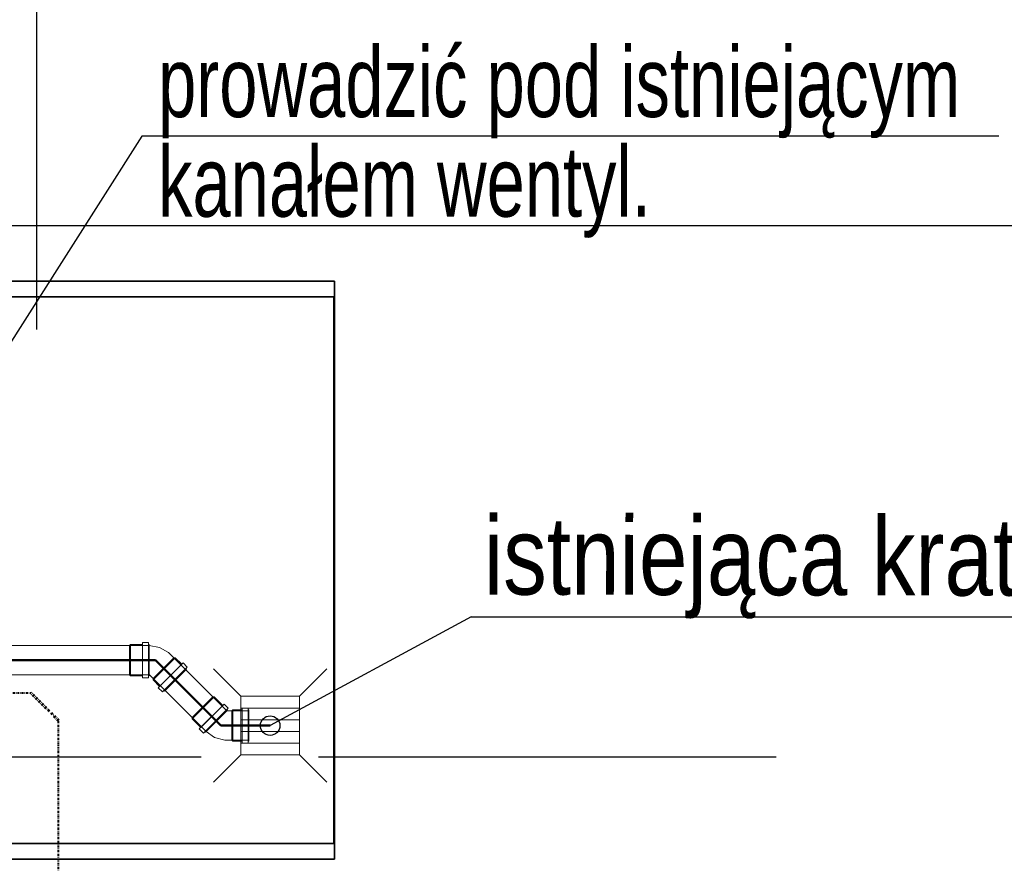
# Model space of a CAD drawing. Header units: millimetres. Extents: x -53858 to 733, y -20463 to 1307.
# Tile 11 of 256: x -49407 to -49154, y -18571 to -18355. Entities that reach past the tile are written whole.
import ezdxf

# ---------------------------------------------------------------- set-up
doc = ezdxf.new("R2010")
doc.units = ezdxf.units.MM
for name, pattern in [('CONTINOUS', [0]), ('DASHDOT', [1, 0.5, -0.25, 0, -0.25]), ('XREF_2024_11_27_RZUT_BASEN_CAD$0$ACAD_ISO02W100', [15, 12, -3]), ('Środek', [29.999999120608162, 12.00000007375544, -5.999999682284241, 5.999999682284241, -5.999999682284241])]:
    doc.linetypes.add(name, pattern=pattern)
for name, color, linetype in [('_HVAC_opis', 2, 'Continuous'), ('IS_PODKLAD', 252, 'Continuous'), ('XREF_2024_11_27_RZUT_BASEN_CAD$0$_ściany', 8, 'Continuous')]:
    doc.layers.add(name, color=color, linetype=linetype)
for name, color, linetype, lineweight in [('_HVAC_urzadzenia', 251, 'Continuous', 35), ('is_k_istniejąca rura kanalizacyjna', 80, 'Continuous', 50), ('is_k_kratki_aran', 212, 'Continuous', 15), ('is_k_piony_aran', 80, 'Continuous', 30), ('is_k_podstropowa_opis_aran', 116, 'CONTINOUS', 30), ('is_k_przewod_ciś_aranz', 234, 'DASHDOT', 40), ('is_k_przewod_ciś_opis_aranz', 246, 'Continuous', 30)]:
    doc.layers.add(name, color=color, linetype=linetype, lineweight=lineweight)
for name, color, linetype, lineweight, true_color in [('Fittings-2', 3, 'Continuous', 18, 0x00ff00), ('Oś-10', 3, 'Środek', 18, 0x00ff00), ('pipesocket-1', 3, 'Continuous', 18, 0x00ff00)]:
    doc.layers.add(name, color=color, linetype=linetype, lineweight=lineweight, true_color=true_color)
doc.styles.add('styl_FI', font='arial.ttf', dxfattribs={"width": 0.9, "height": 16})

# ---------------------------------------------------------------- blocks, each defined once
blk = doc.blocks.new('XREF_2024_11_27_RZUT_BASEN_CAD')
at = {"layer": 'XREF_2024_11_27_RZUT_BASEN_CAD$0$_ściany'}
blk.add_line((-49842.44360111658, -18407.92957778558), (-48939.9489098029, -18407.92957778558), dxfattribs=at)
at = {"layer": 'XREF_2024_11_27_RZUT_BASEN_CAD$0$_ściany', "linetype": 'XREF_2024_11_27_RZUT_BASEN_CAD$0$ACAD_ISO02W100', "ltscale": 10}
blk.add_line((-53680.08059668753, -18543.92957778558), (-49212.83624911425, -18543.92957778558), dxfattribs=at)
blk = doc.blocks.new('3')
for p, q in [((-14.5, 14.5), (-7.5, 7.5)), ((14.5, 14.5), (7.5, 7.5)), ((-7.5, 7.5), (7.5, 7.5)), ((-7.5, -7.5), (-7.5, 7.5)), ((-4.5, 7.5), (-4.5, -7.5)), ((-1.5, 7.5), (-1.5, -7.5)), ((1.5, 7.5), (1.5, -7.5)), ((4.5, 7.5), (4.5, -7.5)), ((7.5, 7.5), (7.5, -7.5)), ((-7.5, -7.5), (-14.5, -14.5)), ((7.5, -7.5), (-7.5, -7.5)), ((7.5, -7.5), (14.5, -14.5))]:
    blk.add_line(p, q)
blk = doc.blocks.new('PIF_UN_S_W PVC-HT Bend GY_Wavin - socket_end-15712135-Etap 2 Kondygnacja P01_P01G _-3_22_ Copy 1')
at = {"layer": 'Fittings-2'}
for p, q in [((24.39518395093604, 77.428192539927), (-6.363961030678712, 46.66904755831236)), ((17.67766952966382, 81.317279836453), (7.071067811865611, 70.71067811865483)), ((81.31727983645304, 17.67766952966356), (17.67766952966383, 81.317279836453)), ((17.67766952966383, 81.31727983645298), (81.31727983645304, 17.67766952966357)), ((22.62741699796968, 79.19595949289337), (21.21320343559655, 77.78174593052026)), ((77.7817459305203, 21.21320343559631), (21.21320343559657, 77.78174593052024)), ((21.21320343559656, 77.78174593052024), (77.78174593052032, 21.2132034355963)), ((79.19595949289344, 22.62741699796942), (22.62741699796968, 79.19595949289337)), ((22.62741699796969, 79.19595949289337), (79.19595949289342, 22.62741699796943)), ((77.42819253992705, 24.3951839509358), (24.39518395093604, 77.428192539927)), ((24.39518395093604, 77.428192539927), (77.42819253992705, 24.3951839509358)), ((10.60660171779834, 67.17514421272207), (-6.363961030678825, 50.20458146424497)), ((70.71067811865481, 7.071067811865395), (7.071067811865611, 70.71067811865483)), ((7.071067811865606, 70.71067811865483), (70.71067811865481, 7.07106781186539)), ((67.17514421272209, 10.60660171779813), (10.60660171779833, 67.17514421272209)), ((10.60660171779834, 67.17514421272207), (67.17514421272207, 10.60660171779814)), ((-16.00000000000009, 37.50000000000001), (-64, 37.50000000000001)), ((-64, -37.5), (-64, 37.50000000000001)), ((-64, 37.50000000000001), (-64, -37.5)), ((-15.20279579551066, 37.83021279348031), (-15.99999999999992, 37.5)), ((-4.596194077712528, 48.43681451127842), (-15.20279579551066, 37.83021279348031)), ((-6.363961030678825, 50.20458146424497), (-6.363961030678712, 46.66904755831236)), ((50.20458146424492, -6.363961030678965), (-6.363961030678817, 50.20458146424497)), ((-6.363961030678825, 50.20458146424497), (50.20458146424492, -6.363961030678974)), ((-6.363961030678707, 46.66904755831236), (46.66904755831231, -6.363961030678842)), ((46.66904755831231, -6.363961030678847), (-6.363961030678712, 46.66904755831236)), ((48.43681451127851, -4.596194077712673), (-4.596194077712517, 48.43681451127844)), ((-4.596194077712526, 48.43681451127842), (48.43681451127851, -4.596194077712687)), ((46.66904755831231, -6.363961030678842), (77.42819253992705, 24.3951839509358)), ((50.20458146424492, -6.363961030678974), (67.17514421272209, 10.60660171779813)), ((70.71067811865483, 7.071067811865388), (81.31727983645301, 17.67766952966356)), ((77.78174593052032, 21.2132034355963), (79.19595949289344, 22.62741699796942)), ((37.83021279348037, -15.2027957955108), (48.43681451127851, -4.596194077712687)), ((46.66904755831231, -6.363961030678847), (50.20458146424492, -6.363961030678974)), ((-64, -37.5), (-16.00000000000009, -37.5))]:
    blk.add_line(p, q, dxfattribs=at)
at = {"layer": 'Fittings-2', "flags": 128}
blk.add_lwpolyline([(-16.0000000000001, -37.5), (10.36990329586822, -32.78695003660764), (33.47468407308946, -19.23137018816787), (37.8302127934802, -15.20279579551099)], dxfattribs=at)
at = {"layer": 'Oś-10'}
for p, q in [((-64.0000000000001, 0), (-1.015187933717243e-13, 0)), ((-1.015187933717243e-13, 0), (21.92031021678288, 21.92031021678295))]:
    blk.add_line(p, q, dxfattribs=at)
at = {"layer": 'pipesocket-1'}
for p, q in [((-64.00000000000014, 40.0000000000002), (-66.50000000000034, 37.50000000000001)), ((-16.00000000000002, 37.49999999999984), (-66.50000000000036, 37.50000000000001)), ((-66.50000000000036, 37.50000000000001), (-66.5000000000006, -37.49999999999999)), ((-66.5000000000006, -37.49999999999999), (-66.50000000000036, 37.50000000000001)), ((-33.00000000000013, 40.00000000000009), (-64.00000000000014, 40.0000000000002)), ((-64.00000000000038, -40.0000000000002), (-64.00000000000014, 40.0000000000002)), ((-64.00000000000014, 40.0000000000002), (-64.00000000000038, -40.0000000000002)), ((-18.00000000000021, 44.99999999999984), (-33.00000000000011, 44.99999999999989)), ((-33.00000000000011, 44.99999999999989), (-33.0000000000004, -45.0000000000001)), ((-33.0000000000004, -45.00000000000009), (-33.00000000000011, 44.99999999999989)), ((-33.00000000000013, 40.00000000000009), (-33.00000000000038, -40.00000000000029)), ((-33.00000000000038, -40.0000000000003), (-33.00000000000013, 40.00000000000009)), ((-18.00000000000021, 44.99999999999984), (-18.0000000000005, -45.00000000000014)), ((-18.0000000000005, -45.00000000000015), (-18.00000000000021, 44.99999999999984)), ((-16.00000000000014, 40.00000000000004), (-18.00000000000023, 40.00000000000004)), ((-18.00000000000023, 40.00000000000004), (-18.00000000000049, -40.00000000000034)), ((-18.00000000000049, -40.00000000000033), (-18.00000000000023, 40.00000000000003)), ((-16.00000000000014, 40.00000000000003), (-16.00000000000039, -40.00000000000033)), ((-16.00000000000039, -40.00000000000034), (-16.00000000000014, 40.00000000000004)), ((-16.00000000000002, 37.49999999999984), (-16.00000000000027, -37.50000000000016)), ((-16.00000000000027, -37.50000000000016), (-16.00000000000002, 37.49999999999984)), ((-66.5000000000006, -37.49999999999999), (-16.00000000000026, -37.50000000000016)), ((-66.5000000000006, -37.49999999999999), (-64.00000000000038, -40.0000000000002)), ((-64.00000000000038, -40.0000000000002), (-33.00000000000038, -40.0000000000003)), ((-33.0000000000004, -45.0000000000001), (-18.0000000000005, -45.00000000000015)), ((-18.00000000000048, -40.00000000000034), (-16.00000000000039, -40.00000000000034))]:
    blk.add_line(p, q, dxfattribs=at)
blk = doc.blocks.new('A$C07460B1E')
for p, q in [((234.9999864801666, 2175.960010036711), (2824.999986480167, 2175.960010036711)), ((2824.999986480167, 2135.960010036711), (2824.999986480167, 2175.960010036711)), ((236.9999864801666, 2135.960010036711), (2822.999986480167, 2135.960010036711)), ((2822.999986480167, 735.9600100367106), (2822.999986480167, 2135.960010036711)), ((2824.999986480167, 735.9600100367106), (2824.999986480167, 2135.960010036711)), ((2824.999986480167, 2105.960010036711), (2822.999986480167, 2105.960010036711)), ((2824.999986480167, 765.9600100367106), (2822.999986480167, 765.9600100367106)), ((236.9999864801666, 735.9600100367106), (2822.999986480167, 735.9600100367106)), ((2824.999986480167, 735.9600100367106), (2824.999986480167, 695.9600100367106)), ((234.9999864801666, 695.9600100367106), (2824.999986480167, 695.9600100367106))]:
    blk.add_line(p, q)

msp = doc.modelspace()

# ---------------------------------------------------------------- linework, layer by layer
at = {"layer": '_HVAC_opis', "color": 250}
msp.add_line((-49402.29462760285, -18329.62229428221), (-49402.29462760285, -18434.53949695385), dxfattribs=at)
at = {"layer": 'is_k_istniejąca rura kanalizacyjna', "lineweight": 20}
for p, q in [((-49838.86996431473, -18515.40625973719), (-49378.20506814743, -18515.42277037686)), ((-49364.06224889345, -18521.6134616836), (-49356.93325943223, -18528.74245114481)), ((-49839.38308951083, -18522.91616185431), (-49378.20506814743, -18522.95579165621)), ((-49369.36554975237, -18526.91676254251), (-49362.23656029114, -18534.04575200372))]:
    msp.add_line(p, q, dxfattribs=at)
at = {"layer": 'is_k_istniejąca rura kanalizacyjna'}
for p, q in [((-49371.80506764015, -18519.18928101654), (-49840.39024389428, -18519.18928101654)), ((-49371.80506764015, -18519.18928101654), (-49355.06709507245, -18535.92725358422)), ((-49342.44360113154, -18535.92725358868, 1.68885551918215e-08), (-49355.06709507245, -18535.92725358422))]:
    msp.add_line(p, q, dxfattribs=at)
at = {"layer": 'is_k_piony_aran'}
msp.add_circle((-49342.44360111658, -18535.92725358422), 2.5, dxfattribs=at)
at = {"layer": 'is_k_podstropowa_opis_aran'}
for q in [(-49342.44360113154, -18535.92725358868, 1.68885551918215e-08), (-48884.46458999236, -18508.10454781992)]:
    msp.add_line((-49290.97014778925, -18508.10454781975), q, dxfattribs=at)
at = {"layer": 'is_k_przewod_ciś_aranz'}
msp.add_line((-49457.78915148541, -18527.5300401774, -2.168515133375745e-09), (-49403.72843931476, -18527.5300401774), dxfattribs=at)
at = {"layer": 'is_k_przewod_ciś_aranz', "lineweight": 60}
msp.add_line((-49396.65737150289, -18534.60110798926), (-49403.72843931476, -18527.5300401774), dxfattribs=at)
at = {"layer": 'is_k_przewod_ciś_aranz'}
msp.add_lwpolyline([(-49396.65737150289, -18578.12475493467), (-49396.65737150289, -18534.60110798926)], dxfattribs=at)
at = {"layer": 'is_k_przewod_ciś_opis_aranz'}
for p, q in [((-49375.33753917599, -18385.02482812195), (-49457.78915148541, -18514.6769598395, -2.168515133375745e-09)), ((-49155.80226147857, -18385.02482812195), (-49375.33753917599, -18385.02482812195))]:
    msp.add_line(p, q, dxfattribs=at)

# ---------------------------------------------------------------- block references
at = {"layer": '_HVAC_urzadzenia', "xscale": 0.09999999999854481, "yscale": 0.09999999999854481, "zscale": 0.09999999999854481}
msp.add_blockref('A$C07460B1E', (-49608.44359976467, -18639.72535278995), dxfattribs=at)
msp.add_blockref('A$C07460B1E', (-49608.44359976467, -18639.72535278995), dxfattribs=at)
at = {"layer": 'is_k_istniejąca rura kanalizacyjna', "yscale": 0.1, "zscale": 0.1}
for p, xscale, rotation in [((-49371.80506814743, -18519.17394328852), -0.1, 180), ((-49355.06709507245, -18535.92725358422), 0.1, 315)]:
    msp.add_blockref('PIF_UN_S_W PVC-HT Bend GY_Wavin - socket_end-15712135-Etap 2 Kondygnacja P01_P01G _-3_22_ Copy 1', p, dxfattribs=dict(at, xscale=xscale, rotation=rotation))
at = {"layer": 'is_k_kratki_aran', "extrusion": (0, 0, -1), "zscale": -1, "rotation": 270}
msp.add_blockref('3', (49342.44360113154, -18535.92725358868, -1.68885551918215e-08), dxfattribs=at)
at = {"layer": 'IS_PODKLAD'}
msp.add_blockref('XREF_2024_11_27_RZUT_BASEN_CAD', (0, 0), dxfattribs=at)

# ---------------------------------------------------------------- texts
at = {"layer": 'is_k_podstropowa_opis_aran', "style": 'styl_FI', "width": 0.8}
msp.add_text('istniejąca kratka na kondygnacji wyższej', height=20, rotation=359.8755089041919, dxfattribs=at).set_placement((-49287.74149602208, -18502.36637747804, -1.687716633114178e-09))
at = {"layer": 'is_k_przewod_ciś_opis_aranz', "insert": (-49371.1322288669, -18362.14739466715), "char_height": 18, "attachment_point": 1, "rotation": 0.011123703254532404, "line_spacing_factor": 0.85, "style": 'styl_FI'}
msp.add_mtext_dynamic_manual_height_columns('{\\W0.7;prowadzić pod istniejącym kanałem wentyl.}', width=249.2023567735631, gutter_width=100, heights=[0], dxfattribs=at)

doc.saveas('drawing.dxf')
